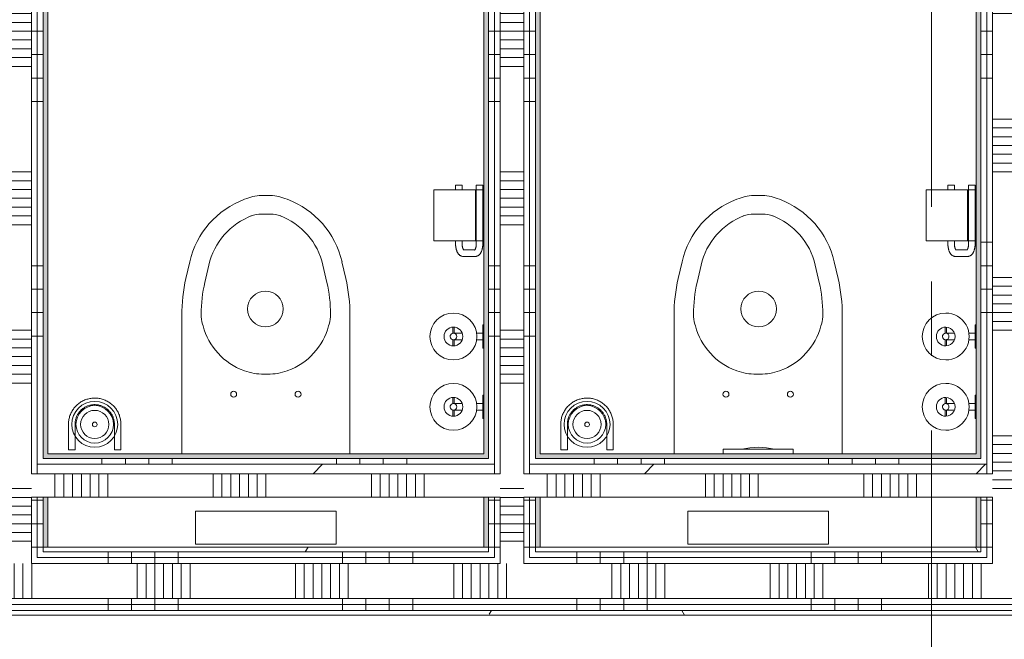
# Model space of a CAD drawing. Extents: x 3176 to 58266, y 1852 to 38199.
# Tile 164 of 256: x 35572 to 37672, y 32309 to 33630. Entities that reach past the tile are written whole.
import ezdxf

# ---------------------------------------------------------------- set-up
doc = ezdxf.new("R2010")
doc.units = 0
doc.header["$LTSCALE"] = 50
doc.linetypes.add('Onderlegger 1e verdieping$0$stramien', pattern=[22.225, 12.7, -3.175, 3.175, -3.175])
doc.layers.get('0').update_dxf_attribs({"linetype": 'CONTINUOUS'})
for name, color, linetype, lineweight in [('Onderlegger 1e verdieping$0$A-WALL-PATT', 8, 'CONTINUOUS', 50), ('Onderlegger 1e verdieping$0$I-WALL', 8, 'CONTINUOUS', 25), ('Onderlegger 1e verdieping$0$P-SANR-FIXT', 8, 'CONTINUOUS', 18), ('Onderlegger 1e verdieping$0$S-GRID', 8, 'CONTINUOUS', 18)]:
    doc.layers.add(name, color=color, linetype=linetype, lineweight=lineweight)
pattern_1 = [(0, (0, 0), (406.4, 101.6), [33.528, -271.272, 33.528, -271.272, -1625.6]), (0, (0, 0), (406.4, 101.6), [-609.6, 33.528, -576.072, 33.528, -271.272, -711.2]), (0, (0, 0), (406.4, 101.6), [-1524, 33.528, -169.672, 33.528, -474.472]), (120, (152.4, 50.8), (-291.18818, 301.15272), [33.528, -271.272, 33.528, -271.272, -1625.6]), (120, (152.4, 50.8), (-291.18818, 301.15272), [-609.6, 33.528, -576.072, 33.528, -271.272, -711.2]), (120, (152.4, 50.8), (-291.18818, 301.15272), [-1524, 33.528, -169.672, 33.528, -474.472]), (240, (203.2, 254), (-115.21182, -402.75272), [33.528, -271.272, 33.528, -271.272, -1625.6]), (240, (203.2, 254), (-115.21182, -402.75272), [-609.6, 33.528, -576.072, 33.528, -271.272, -711.2]), (240, (203.2, 254), (-115.21182, -402.75272), [-1524, 33.528, -169.672, 33.528, -474.472])]
pattern_2 = [(270, (36409.9, 32505.7), (500, -4e-12), []), (270, (36359.9, 32505.7), (500, -4e-12), []), (270, (36309.9, 32505.7), (500, -4e-12), []), (270, (36259.9, 32505.7), (500, -4e-12), [])]
pattern_3 = [(360, (35511.9, 33105.1), (7e-13, 500), []), (360, (35511.9, 33055.1), (7e-13, 500), []), (360, (35511.9, 33005.1), (7e-13, 500), []), (360, (35511.9, 32955.1), (7e-13, 500), [])]
pattern_4 = [(360, (36561.9, 33105.1), (7e-13, 500), []), (360, (36561.9, 33055.1), (7e-13, 500), []), (360, (36561.9, 33005.1), (7e-13, 500), []), (360, (36561.9, 32955.1), (7e-13, 500), [])]
pattern_5 = [(180, (37731.9, 33505.1), (6e-13, -500), []), (180, (37731.9, 33555.1), (6e-13, -500), []), (180, (37731.9, 33605.1), (6e-13, -500), []), (180, (37731.9, 33655.1), (6e-13, -500), [])]
pattern_6 = [(45, (0, 0), (-353.5534, 353.5534), [])]

# ---------------------------------------------------------------- blocks, each defined once
blk = doc.blocks.new('Onderlegger 1e verdieping$0$74_3B_toilet - eenvoudig - 74_3B_toilet - eenvoudig-4325789-Plotview 1e Verdieping - schaal 1 op 100')
at = {"layer": 'Onderlegger 1e verdieping$0$P-SANR-FIXT'}
for p, q in [((-232.3, 590.5), (-237.2, 588.7)), ((-186.2, 596.9), (-196.8, 596.9)), ((-145.8, 588.7), (-150.7, 590.5)), ((-223.2, 553.2), (-220.4, 554.3)), ((-181.9, 557.2), (-201.1, 557.2)), ((-159.8, 553.2), (-162.6, 554.3)), ((-353.9, 455.6), (-362, 420.1)), ((-313.2, 448.4), (-321.6, 411.6)), ((-69.8, 448.4), (-61.4, 411.6)), ((-21.1, 420.1), (-29.2, 455.6)), ((-370.9, 340.9), (-370.9, 46.3)), ((-12.1, 46.3), (-12.1, 340.9)), ((-326.5, 322.7), (-325.4, 318.8)), ((-56.5, 322.7), (-57.6, 318.8)), ((-238.2, 223.6), (-236.9, 223.1)), ((-187.3, 215.9), (-195.7, 215.9)), ((-144.9, 223.6), (-146.2, 223.1)), ((-41.5, -76.2), (-341.5, -76.2)), ((-341.5, -76.2), (-341.5, -146.2)), ((-41.5, -146.2), (-41.5, -76.2)), ((-341.5, -146.2), (-41.5, -146.2))]:
    blk.add_line(p, q, dxfattribs=at)
for centre, radius in [((-192.5, 354.9), 38.1), ((-260.2, 173.2), 6.35), ((-122.8, 173.2), 6.35)]:
    blk.add_circle(centre, radius, dxfattribs=at)
for centre, radius, start, end in [((-172.2, 414), 186.4, 110.4134, 167.1278), ((-196.8, 495.3), 101.6, 90, 110.4134), ((-186.2, 495.3), 101.6, 69.5866, 90), ((-210.8, 414), 186.4, 12.8722, 69.5866), ((-168.7, 415.3), 148.3, 110.4134, 167.1278), ((-201.1, 493.7), 63.5, 90, 110.4134), ((-181.9, 493.7), 63.5, 69.5866, 90), ((-214.3, 415.3), 148.3, 12.8722, 69.5866), ((-15.3, 340.9), 355.6, 167.1278, 180), ((-367.7, 340.9), 355.6, 0, 12.8722), ((-12.1, 340.9), 317.5, 167.1278, 179.5378), ((-370.9, 340.9), 317.5, 0.4622, 12.8722), ((-235.5, 347.1), 94.2, 182.2156, 195), ((-147.5, 347.1), 94.2, 345, 357.7844), ((-190.5, 354.9), 139.7, 195, 250.0403), ((-192.5, 354.9), 139.7, 289.9597, 345), ((-195.7, 336.5), 120.6, 250.0403, 270), ((-187.3, 336.5), 120.6, 270, 289.9597)]:
    blk.add_arc(centre, radius, start, end, dxfattribs=at)
blk = doc.blocks.new('Onderlegger 1e verdieping$0$74_3B_toilet - eenvoudig - 74_3B_toilet - eenvoudig-4325791-Plotview 1e Verdieping - schaal 1 op 100')
at = {"layer": 'Onderlegger 1e verdieping$0$P-SANR-FIXT'}
for p, q in [((-41.5, 146.2), (-341.5, 146.2)), ((-341.5, 146.2), (-341.5, 76.2)), ((-41.5, 76.2), (-41.5, 146.2)), ((-341.5, 76.2), (-41.5, 76.2)), ((-370.9, -46.3), (-370.9, -340.9)), ((-12.1, -340.9), (-12.1, -46.3)), ((-238.2, -223.6), (-236.9, -223.1)), ((-187.3, -215.9), (-195.7, -215.9)), ((-144.9, -223.6), (-146.2, -223.1)), ((-326.5, -322.7), (-325.4, -318.8)), ((-56.5, -322.7), (-57.6, -318.8)), ((-313.2, -448.4), (-321.6, -411.6)), ((-69.8, -448.4), (-61.4, -411.6)), ((-362, -420.1), (-353.9, -455.6)), ((-29.2, -455.6), (-21.1, -420.1)), ((-223.2, -553.2), (-220.4, -554.3)), ((-181.9, -557.2), (-201.1, -557.2)), ((-159.8, -553.2), (-162.6, -554.3)), ((-237.2, -588.7), (-232.3, -590.5)), ((-196.8, -596.9), (-186.2, -596.9)), ((-150.7, -590.5), (-145.8, -588.7))]:
    blk.add_line(p, q, dxfattribs=at)
for centre, radius in [((-260.2, -173.2), 6.35), ((-122.8, -173.2), 6.35), ((-192.5, -354.9), 38.1)]:
    blk.add_circle(centre, radius, dxfattribs=at)
for centre, radius, start, end in [((-190.5, -354.9), 139.7, 109.9597, 165), ((-195.7, -336.5), 120.6, 90, 109.9597), ((-187.3, -336.5), 120.6, 70.0403, 90), ((-192.5, -354.9), 139.7, 15, 70.0403), ((-235.5, -347.1), 94.2, 165, 177.7844), ((-147.5, -347.1), 94.2, 2.2156, 15), ((-15.3, -340.9), 355.6, 180, 192.8722), ((-12.1, -340.9), 317.5, 180.4622, 192.8722), ((-370.9, -340.9), 317.5, 347.1278, 359.5378), ((-367.7, -340.9), 355.6, 347.1278, 360), ((-172.2, -414), 186.4, 192.8722, 249.5866), ((-168.7, -415.3), 148.3, 192.8722, 249.5866), ((-214.3, -415.3), 148.3, 290.4134, 347.1278), ((-210.8, -414), 186.4, 290.4134, 347.1278), ((-201.1, -493.7), 63.5, 249.5866, 270), ((-181.9, -493.7), 63.5, 270, 290.4134), ((-196.8, -495.3), 101.6, 249.5866, 270), ((-186.2, -495.3), 101.6, 270, 290.4134)]:
    blk.add_arc(centre, radius, start, end, dxfattribs=at)
blk = doc.blocks.new('Onderlegger 1e verdieping$0$74_KA_Grohe toiletdrukknop - Type 1-4357735-Plotview 1e Verdieping - schaal 1 op 100')
at = {"layer": 'Onderlegger 1e verdieping$0$P-SANR-FIXT'}
for p, q in [((50, 56.2), (200, 56.2)), ((50, 46.3), (50, 56.2)), ((200, 56.2), (200, 46.3))]:
    blk.add_line(p, q, dxfattribs=at)
at = {"layer": 'Onderlegger 1e verdieping$0$P-SANR-FIXT', "flags": 128}
for points in [[(90, 56.2), (98.7, 57.8), (107.4, 59), (116.2, 59.8), (125, 60.3)], [(125, 60.3), (133.8, 59.8), (142.6, 58.9), (151.3, 57.8), (160, 56.2)]]:
    blk.add_lwpolyline(points, dxfattribs=at)
blk = doc.blocks.new('Onderlegger 1e verdieping$0$74_KA_D-Line reserve toiletrolhouder - Type 1-7879157-Plotview 1e Verdieping - schaal 1 op 100')
at = {"layer": 'Onderlegger 1e verdieping$0$P-SANR-FIXT'}
for p, q in [((118.6, 126.5), (105.2, 126.5)), ((144.8, 126.5), (131.3, 126.5)), ((105.2, 123.5), (118.6, 123.5)), ((118, 111), (118, 106.4)), ((131.7, 123.5), (144.8, 123.5)), ((132, 106.4), (132, 111)), ((118, 75.9), (118, 62)), ((132, 62), (132, 75.9)), ((100, 62), (100, 60)), ((103.3, 62), (100, 62)), ((100, 62), (150, 62)), ((150, 62), (146.7, 62)), ((150, 60), (150, 62))]:
    blk.add_line(p, q, dxfattribs=at)
at = {"layer": 'Onderlegger 1e verdieping$0$P-SANR-FIXT', "flags": 128}
for points in [[(118.1, 125.8), (118.1, 126.1), (118.1, 126.4), (118.2, 126.7), (118.3, 126.9), (118.4, 127.2), (118.4, 127.5), (118.6, 127.7), (118.7, 128), (118.8, 128.2), (118.9, 128.5), (119.1, 128.7), (119.2, 129), (119.4, 129.2), (119.6, 129.4)], [(123.3, 131.8), (123.5, 131.8), (123.8, 131.9), (124.1, 131.9), (124.4, 132), (124.6, 132), (124.9, 132), (125.2, 132), (125.5, 132), (125.8, 132), (126, 131.9), (126.3, 131.9), (126.6, 131.8), (126.9, 131.7), (127.1, 131.7), (127.4, 131.6), (127.7, 131.5), (127.9, 131.4)], [(131.4, 127.9), (131.5, 127.6), (131.6, 127.3), (131.7, 127.1), (131.8, 126.8), (131.8, 126.5), (131.9, 126.3), (131.9, 126), (132, 125.7), (132, 125.4), (132, 125.2), (132, 125)], [(118, 124.9), (118, 125), (118, 125)], [(118, 111), (118, 111.6), (118, 112.1), (118, 112.7), (118, 113.2), (118, 113.8), (118, 114.3), (118, 114.9), (118, 115.4), (118, 115.9), (118, 116.5), (118, 117), (118, 117.5), (118, 118), (118, 118.4), (118, 118.9), (118, 119.4), (118, 119.8), (118, 120.2), (118, 120.6), (118, 121), (118, 121.4), (118, 121.8), (118, 122.1), (118, 122.5), (118, 122.8), (118, 123.1), (118, 123.3), (118, 123.6), (118, 123.8), (118, 124), (118, 124.2), (118, 124.4)], [(132, 125), (132, 125), (132, 125), (132, 124.9), (132, 124.8), (132, 124.7), (132, 124.6), (132, 124.5), (132, 124.3), (132, 124.1), (132, 123.9), (132, 123.7), (132, 123.4), (132, 123.1), (132, 122.9), (132, 122.6), (132, 122.2), (132, 121.9), (132, 121.5), (132, 121.1), (132, 120.8), (132, 120.3), (132, 119.9), (132, 119.5), (132, 119), (132, 118.6), (132, 118.1), (132, 117.6), (132, 117.1), (132, 116.6), (132, 116.1), (132, 115.5), (132, 115), (132, 114.5), (132, 113.9), (132, 113.4), (132, 112.8), (132, 112.3), (132, 111.7), (132, 111.2), (132, 111)]]:
    blk.add_lwpolyline(points, dxfattribs=at)
at = {"layer": 'Onderlegger 1e verdieping$0$P-SANR-FIXT'}
for radius, start, end in [(50, 360, 180), (20, 0, 180), (7, 0, 180), (50, 180, 360), (20, 180, 360), (7, 180, 360)]:
    blk.add_arc((125, 125), radius, start, end, dxfattribs=at)
blk = doc.blocks.new('Onderlegger 1e verdieping$0$74_KA_D-Line reserve toiletrolhouder - Type 1-V155-Plotview 1e Verdieping - schaal 1 op 100')
at = {"layer": 'Onderlegger 1e verdieping$0$P-SANR-FIXT'}
for p, q in [((118.6, 126.5), (105.2, 126.5)), ((144.8, 126.5), (131.3, 126.5)), ((105.2, 123.5), (118.6, 123.5)), ((118, 111), (118, 106.4)), ((131.7, 123.5), (144.8, 123.5)), ((132, 106.4), (132, 111)), ((118, 75.9), (118, 62)), ((132, 62), (132, 75.9)), ((100, 62), (100, 60)), ((103.3, 62), (100, 62)), ((100, 62), (150, 62)), ((150, 62), (146.7, 62)), ((150, 60), (150, 62))]:
    blk.add_line(p, q, dxfattribs=at)
at = {"layer": 'Onderlegger 1e verdieping$0$P-SANR-FIXT', "flags": 128}
for points in [[(118.1, 125.8), (118.1, 126.1), (118.1, 126.4), (118.2, 126.7), (118.3, 126.9), (118.4, 127.2), (118.4, 127.5), (118.6, 127.7), (118.7, 128), (118.8, 128.2), (118.9, 128.5), (119.1, 128.7), (119.2, 129), (119.4, 129.2), (119.6, 129.4)], [(123.3, 131.8), (123.5, 131.8), (123.8, 131.9), (124.1, 131.9), (124.4, 132), (124.6, 132), (124.9, 132), (125.2, 132), (125.5, 132), (125.8, 132), (126, 131.9), (126.3, 131.9), (126.6, 131.8), (126.9, 131.7), (127.1, 131.7), (127.4, 131.6), (127.7, 131.5), (127.7, 131.4)], [(131.4, 127.9), (131.5, 127.6), (131.6, 127.3), (131.7, 127.1), (131.8, 126.8), (131.8, 126.5), (131.9, 126.3), (131.9, 126), (132, 125.7), (132, 125.4), (132, 125.2), (132, 125)], [(118, 124.9), (118, 125), (118, 125)], [(118, 111), (118, 111.6), (118, 112.1), (118, 112.7), (118, 113.2), (118, 113.8), (118, 114.3), (118, 114.9), (118, 115.4), (118, 115.9), (118, 116.5), (118, 117), (118, 117.5), (118, 118), (118, 118.4), (118, 118.9), (118, 119.4), (118, 119.8), (118, 120.2), (118, 120.6), (118, 121), (118, 121.4), (118, 121.8), (118, 122.1), (118, 122.5), (118, 122.8), (118, 123.1), (118, 123.3), (118, 123.6), (118, 123.8), (118, 124), (118, 124.2), (118, 124.4)], [(132, 125), (132, 125), (132, 125), (132, 124.9), (132, 124.8), (132, 124.7), (132, 124.6), (132, 124.5), (132, 124.3), (132, 124.1), (132, 123.9), (132, 123.7), (132, 123.4), (132, 123.1), (132, 122.9), (132, 122.6), (132, 122.2), (132, 121.9), (132, 121.5), (132, 121.1), (132, 120.8), (132, 120.3), (132, 119.9), (132, 119.5), (132, 119), (132, 118.6), (132, 118.1), (132, 117.6), (132, 117.1), (132, 116.6), (132, 116.1), (132, 115.5), (132, 115), (132, 114.5), (132, 113.9), (132, 113.4), (132, 112.8), (132, 112.3), (132, 111.7), (132, 111.2), (132, 111)]]:
    blk.add_lwpolyline(points, dxfattribs=at)
at = {"layer": 'Onderlegger 1e verdieping$0$P-SANR-FIXT'}
for radius, start, end in [(50, 360, 180), (20, 0, 180), (7, 0, 180), (50, 180, 360), (20, 180, 360), (7, 180, 360)]:
    blk.add_arc((125, 125), radius, start, end, dxfattribs=at)
blk = doc.blocks.new('Onderlegger 1e verdieping$0$74_KA_D-Line toiletrolhouder - Type 1-7871651-Plotview 1e Verdieping - schaal 1 op 100')
at = {"layer": 'Onderlegger 1e verdieping$0$P-SANR-FIXT'}
for p, q in [((187.5, 167), (79.2, 167)), ((79.2, 78), (79.2, 167)), ((187.5, 167), (187.5, 78)), ((79.2, 120.4), (72.5, 120.4)), ((72.5, 106.4), (79.2, 106.4)), ((197.5, 120.4), (187.5, 120.4)), ((187.5, 106.4), (197.5, 106.4)), ((197.5, 120.4), (197.5, 119.5)), ((197.5, 119.5), (197.5, 106.4)), ((45.5, 104), (45.5, 78.6)), ((59.5, 78.6), (59.5, 104)), ((197.5, 76.2), (72.5, 76.2)), ((187.5, 78.2), (79.2, 78.2)), ((79.2, 60.2), (79.2, 78.2)), ((187.5, 78.2), (187.5, 60.2)), ((197.5, 76.2), (197.5, 75.4)), ((197.5, 75.4), (197.5, 62.2)), ((72.5, 62.2), (197.5, 62.2)), ((79.2, 60.2), (187.5, 60.2))]:
    blk.add_line(p, q, dxfattribs=at)
at = {"layer": 'Onderlegger 1e verdieping$0$P-SANR-FIXT', "flags": 128}
for points in [[(45.5, 104), (45.5, 104.9), (45.7, 105.9), (45.9, 106.8), (46.1, 107.7), (46.5, 108.6), (46.9, 109.4), (47.3, 110.2), (47.8, 111), (48.3, 111.7), (48.9, 112.3), (49.5, 112.9), (50.1, 113.5), (50.7, 114.1), (51.4, 114.6), (52, 115), (52.7, 115.5), (53.4, 115.9), (54.2, 116.3), (54.9, 116.7), (55.7, 117.1), (56.4, 117.4), (57.2, 117.7), (58, 118), (58.8, 118.3), (59.7, 118.6), (60.5, 118.8), (61.4, 119), (62.2, 119.3), (63.1, 119.4), (64, 119.6), (64.9, 119.8), (65.8, 119.9), (66.7, 120), (67.6, 120.1), (68.5, 120.2), (69.5, 120.3), (70.4, 120.3), (71.3, 120.4), (72.2, 120.4), (72.5, 120.4)], [(59.2, 102.9), (59.2, 102.9), (59.3, 103), (59.4, 103), (59.5, 103.1), (59.6, 103.2), (59.8, 103.4), (60, 103.5), (60.2, 103.7), (60.5, 103.8), (60.8, 104), (61.1, 104.2), (61.5, 104.4), (61.9, 104.5), (62.3, 104.7), (62.8, 104.9), (63.3, 105), (63.8, 105.2), (64.3, 105.3), (64.8, 105.5), (65.4, 105.6), (66, 105.7), (66.6, 105.9), (67.2, 106), (67.8, 106.1), (68.5, 106.1), (69.1, 106.2), (69.7, 106.3), (70.4, 106.3), (71.1, 106.3), (71.7, 106.4), (72.4, 106.4), (72.5, 106.4)], [(45.5, 78.6), (45.5, 77.6), (45.7, 76.7), (45.9, 75.8), (46.1, 74.8), (46.5, 74), (46.9, 73.1), (47.3, 72.4), (47.8, 71.6), (48.3, 70.9), (48.9, 70.3), (49.5, 69.7), (50.1, 69.1), (50.7, 68.5), (51.4, 68), (52, 67.5), (52.7, 67.1), (53.4, 66.7), (54.2, 66.3), (54.9, 65.9), (55.7, 65.5), (56.4, 65.2), (57.2, 64.9), (58, 64.6), (58.8, 64.3), (59.7, 64), (60.5, 63.8), (61.4, 63.5), (62.2, 63.3), (63.1, 63.1), (64, 63), (64.9, 62.8), (65.8, 62.7), (66.7, 62.6), (67.6, 62.5), (68.5, 62.4), (69.5, 62.3), (70.4, 62.3), (71.3, 62.2), (72.2, 62.2), (72.5, 62.2)], [(59.2, 79.7), (59.2, 79.7), (59.3, 79.6), (59.4, 79.6), (59.5, 79.5), (59.6, 79.3), (59.8, 79.2), (60, 79.1), (60.2, 78.9), (60.5, 78.7), (60.8, 78.6), (61.1, 78.4), (61.5, 78.2), (61.9, 78.1), (62.3, 77.9), (62.8, 77.7), (63.3, 77.6), (63.8, 77.4), (64.3, 77.2), (64.8, 77.1), (65.4, 77), (66, 76.8), (66.6, 76.7), (67.2, 76.6), (67.8, 76.5), (68.5, 76.5), (69.1, 76.4), (69.7, 76.3), (70.4, 76.3), (71.1, 76.3), (71.7, 76.2), (72.4, 76.2), (72.5, 76.2)]]:
    blk.add_lwpolyline(points, dxfattribs=at)
blk = doc.blocks.new('Onderlegger 1e verdieping$0$74_KU_D line toiletborstel - Type 1-7877824-Plotview 1e Verdieping - schaal 1 op 100')
at = {"layer": 'Onderlegger 1e verdieping$0$P-SANR-FIXT'}
for p, q in [((69, 109), (69, 55)), ((83, 55), (83, 109)), ((167, 109), (167, 55)), ((181, 55), (181, 109)), ((83, 55), (69, 55)), ((181, 55), (167, 55))]:
    blk.add_line(p, q, dxfattribs=at)
at = {"layer": 'Onderlegger 1e verdieping$0$P-SANR-FIXT', "flags": 128}
for points in [[(181, 109), (181, 111.2), (180.9, 113.5), (180.6, 115.7), (180.3, 117.9), (179.9, 120.1), (179.4, 122.3), (178.9, 124.5), (178.2, 126.6), (177.5, 128.7), (176.6, 130.8), (175.7, 132.9), (174.7, 134.9), (173.6, 136.8), (172.5, 138.8), (171.3, 140.6), (170, 142.5), (168.6, 144.2), (167.1, 146), (165.6, 147.6), (164, 149.2), (162.4, 150.7), (160.7, 152.2), (159, 153.6), (157.1, 154.9), (155.3, 156.2), (153.4, 157.3), (151.4, 158.4), (149.4, 159.4), (147.4, 160.4), (145.3, 161.2), (143.2, 162), (141.1, 162.7), (138.9, 163.3), (136.7, 163.8), (134.5, 164.2), (132.3, 164.6), (130.1, 164.8), (127.8, 165), (125.6, 165), (123.4, 165), (121.1, 164.9), (118.9, 164.7), (116.7, 164.4), (114.5, 164), (112.3, 163.6), (110.1, 163), (107.9, 162.4), (105.8, 161.7), (103.7, 160.9), (101.7, 160), (99.7, 159), (97.7, 157.9), (95.7, 156.8), (93.9, 155.6), (92, 154.3), (90.2, 153), (88.5, 151.5), (86.8, 150), (85.2, 148.5), (83.7, 146.9), (82.2, 145.2), (80.8, 143.4), (79.4, 141.6), (78.2, 139.8), (77, 137.9), (75.9, 135.9), (74.8, 134), (73.9, 131.9), (73, 129.9), (72.2, 127.8), (71.5, 125.6), (70.9, 123.5), (70.3, 121.3), (69.9, 119.1), (69.5, 116.9), (69.2, 114.7), (69.1, 112.4), (69, 110.2), (69, 109)], [(83, 109), (83, 110.7), (83.1, 112.4), (83.3, 114), (83.5, 115.7), (83.8, 117.4), (84.2, 119), (84.6, 120.6), (85.1, 122.2), (85.6, 123.8), (86.3, 125.4), (87, 126.9), (87.7, 128.4), (88.5, 129.9), (89.4, 131.3), (90.3, 132.7), (91.3, 134.1), (92.3, 135.4), (93.4, 136.7), (94.5, 138), (95.7, 139.2), (96.9, 140.3), (98.2, 141.4), (99.5, 142.5), (100.9, 143.4), (102.3, 144.4), (103.7, 145.3), (105.2, 146.1), (106.7, 146.8), (108.2, 147.5), (109.8, 148.2), (111.3, 148.8), (112.9, 149.3), (114.6, 149.7), (116.2, 150.1), (117.9, 150.4), (119.5, 150.7), (121.2, 150.9), (122.9, 151), (124.5, 151), (126.2, 151), (127.9, 150.9), (129.6, 150.8), (131.3, 150.6), (132.9, 150.3), (134.6, 149.9), (136.2, 149.5), (137.8, 149.1), (139.4, 148.5), (141, 147.9), (142.5, 147.2), (144, 146.5), (145.5, 145.7), (146.9, 144.9), (148.4, 144), (149.7, 143), (151.1, 142), (152.4, 140.9), (153.6, 139.8), (154.8, 138.6), (156, 137.4), (157.1, 136.1), (158.2, 134.8), (159.2, 133.5), (160.1, 132.1), (161, 130.7), (161.9, 129.2), (162.6, 127.7), (163.4, 126.2), (164, 124.7), (164.6, 123.1), (165.1, 121.5), (165.6, 119.9), (166, 118.2), (166.4, 116.6), (166.6, 114.9), (166.8, 113.3), (167, 111.6), (167, 109.9), (167, 109)]]:
    blk.add_lwpolyline(points, dxfattribs=at)
at = {"layer": 'Onderlegger 1e verdieping$0$P-SANR-FIXT'}
for centre, radius, start, end in [((125, 109), 49, 0, 180), ((125, 109), 40, 0, 180), ((125, 108.8), 30, 90, 270), ((125, 108.8), 30, 270, 90), ((125, 109), 49, 180, 0), ((125, 109), 40, 180, 0), ((125, 108.8), 5, 0, 180), ((125, 108.8), 5, 180, 360)]:
    blk.add_arc(centre, radius, start, end, dxfattribs=at)
blk = doc.blocks.new('Onderlegger 1e verdieping')
at = {"layer": 'Onderlegger 1e verdieping$0$A-WALL-PATT', "lineweight": 18}
h = blk.add_hatch(dxfattribs=at)
h.set_pattern_fill('FP_194', color=256, angle=90, style=0, pattern_type=2)
h.set_pattern_definition([(360, (35511.88, 33305.08), (4e-13, 337.5), []), (360, (35511.88, 33286.33), (4e-13, 337.5), []), (360, (35511.88, 33267.58), (4e-13, 337.5), []), (360, (35511.88, 33248.83), (4e-13, 337.5), []), (360, (35511.88, 33230.08), (4e-13, 337.5), []), (360, (35511.88, 33211.33), (4e-13, 337.5), []), (360, (35511.88, 33192.58), (4e-13, 337.5), [])])
h.paths.add_polyline_path([(35596.9, 32470.7), (35596.9, 34139.5), (35546.9, 34139.5), (35546.9, 32470.7)], flags=0)
h = blk.add_hatch(dxfattribs=at)
h.set_pattern_fill('FP_193', color=256, angle=90, style=0, pattern_type=2)
h.set_pattern_definition(pattern_3)
h.paths.add_polyline_path([(35596.9, 32483.2), (35609.4, 32483.2), (35609.4, 32612), (35596.9, 32612), (35596.9, 32505.7)], flags=0)
h.paths.add_polyline_path([(35596.9, 32662), (35609.4, 32662), (35609.4, 34127), (35596.9, 34127), (35596.9, 32743.6)], flags=0)
h = blk.add_hatch(dxfattribs=at)
h.set_pattern_fill('FP_195', color=256, angle=90, style=0, pattern_type=2)
h.set_pattern_definition(pattern_4)
h.paths.add_polyline_path([(36596.9, 32483.2), (36596.9, 32612), (36584.4, 32612), (36584.4, 32483.2)], flags=0)
h.paths.add_polyline_path([(36596.9, 32662), (36596.9, 34127), (36584.4, 34127), (36584.4, 32662)], flags=0)
h = blk.add_hatch(dxfattribs=at)
h.set_pattern_fill('FP_196', color=256, angle=90, style=0, pattern_type=2)
h.set_pattern_definition([(360, (36561.88, 33305.08), (4e-13, 337.5), []), (360, (36561.88, 33286.33), (4e-13, 337.5), []), (360, (36561.88, 33267.58), (4e-13, 337.5), []), (360, (36561.88, 33248.83), (4e-13, 337.5), []), (360, (36561.88, 33230.08), (4e-13, 337.5), []), (360, (36561.88, 33211.33), (4e-13, 337.5), []), (360, (36561.88, 33192.58), (4e-13, 337.5), [])])
h.paths.add_polyline_path([(36646.9, 32470.7), (36646.9, 34139.5), (36596.9, 34139.5), (36596.9, 32470.7)], flags=0)
h = blk.add_hatch(dxfattribs=at)
h.set_pattern_fill('FP_195', color=256, angle=90, style=0, pattern_type=2)
h.set_pattern_definition(pattern_4)
h.paths.add_polyline_path([(36659.4, 32483.2), (36659.4, 32612), (36646.9, 32612), (36646.9, 32483.2)], flags=0)
h.paths.add_polyline_path([(36646.9, 32662), (36659.4, 32662), (36659.4, 34127), (36646.9, 34127), (36646.9, 32743.6)], flags=0)
h = blk.add_hatch(dxfattribs=at)
h.set_pattern_fill('FP_199', color=256, angle=90, style=0, pattern_type=2)
h.set_pattern_definition(pattern_5)
h.paths.add_polyline_path([(37646.9, 32483.2), (37646.9, 32612), (37634.4, 32612), (37634.4, 32483.2)], flags=0)
h.paths.add_polyline_path([(37646.9, 32662), (37646.9, 34127), (37634.4, 34127), (37634.4, 32662)], flags=0)
h = blk.add_hatch(dxfattribs=at)
h.set_pattern_fill('FP_200', color=256, angle=90, style=0, pattern_type=2)
h.set_pattern_definition([(180, (37731.88, 33305.08), (4e-13, -337.5), []), (180, (37731.88, 33323.83), (4e-13, -337.5), []), (180, (37731.88, 33342.58), (4e-13, -337.5), []), (180, (37731.88, 33361.33), (4e-13, -337.5), []), (180, (37731.88, 33380.08), (4e-13, -337.5), []), (180, (37731.88, 33398.83), (4e-13, -337.5), []), (180, (37731.88, 33417.58), (4e-13, -337.5), [])])
h.paths.add_polyline_path([(37646.9, 32470.7), (37696.9, 32470.7), (37696.9, 34139.5), (37646.9, 34139.5), (37646.9, 32483.2)], flags=0)
h = blk.add_hatch(dxfattribs=at)
h.set_pattern_fill('FP_193', color=256, angle=90, style=0, pattern_type=2)
h.set_pattern_definition(pattern_3)
h.paths.add_polyline_path([(35609.4, 32495.7), (35621.9, 32495.7), (35621.9, 32612), (35609.4, 32612), (35609.4, 32505.7)], flags=0)
h.paths.add_polyline_path([(35621.9, 32682), (35621.9, 34114.5), (35609.4, 34114.5), (35609.4, 32682)], flags=0)
at = {"layer": 'Onderlegger 1e verdieping$0$A-WALL-PATT', "lineweight": 25}
h = blk.add_hatch(color=256, dxfattribs=at)
h.paths.add_polyline_path([(35631.9, 32505.7), (35631.9, 32612), (35621.9, 32612), (35621.9, 32505.7)], flags=0)
h.paths.add_polyline_path([(35621.9, 32694.5), (35631.9, 32694.5), (35631.9, 34104.5), (35621.9, 34104.5), (35621.9, 32743.6)], flags=0)
at = {"layer": 'Onderlegger 1e verdieping$0$A-WALL-PATT', "lineweight": 5}
h = blk.add_hatch(color=256, dxfattribs=at)
h.paths.add_polyline_path([(36571.9, 32505.7), (36571.9, 32612), (36561.9, 32612), (36561.9, 32505.7)], flags=0)
h.paths.add_polyline_path([(36561.9, 32694.5), (36571.9, 32694.5), (36571.9, 34104.5), (36561.9, 34104.5), (36561.9, 32704.5)], flags=0)
at = {"layer": 'Onderlegger 1e verdieping$0$A-WALL-PATT', "lineweight": 18}
h = blk.add_hatch(dxfattribs=at)
h.set_pattern_fill('FP_195', color=256, angle=90, style=0, pattern_type=2)
h.set_pattern_definition(pattern_4)
h.paths.add_polyline_path([(36584.4, 32495.7), (36584.4, 32612), (36571.9, 32612), (36571.9, 32495.7)], flags=0)
h.paths.add_polyline_path([(36584.4, 32682), (36584.4, 34114.5), (36571.9, 34114.5), (36571.9, 32682)], flags=0)
h = blk.add_hatch(dxfattribs=at)
h.set_pattern_fill('FP_195', color=256, angle=90, style=0, pattern_type=2)
h.set_pattern_definition(pattern_4)
h.paths.add_polyline_path([(36671.9, 32495.7), (36671.9, 32612), (36659.4, 32612), (36659.4, 32495.7)], flags=0)
h.paths.add_polyline_path([(36671.9, 32682), (36671.9, 34114.5), (36659.4, 34114.5), (36659.4, 32682)], flags=0)
at = {"layer": 'Onderlegger 1e verdieping$0$A-WALL-PATT', "lineweight": 25}
h = blk.add_hatch(color=256, dxfattribs=at)
h.paths.add_polyline_path([(36681.9, 32505.7), (36681.9, 32612), (36671.9, 32612), (36671.9, 32505.7)], flags=0)
h.paths.add_polyline_path([(36671.9, 32694.5), (36681.9, 32694.5), (36681.9, 34104.5), (36671.9, 34104.5), (36671.9, 32743.6)], flags=0)
at = {"layer": 'Onderlegger 1e verdieping$0$A-WALL-PATT', "lineweight": 5}
h = blk.add_hatch(color=256, dxfattribs=at)
h.paths.add_polyline_path([(37611.9, 32505.7), (37621.9, 32505.7), (37621.9, 32612), (37611.9, 32612), (37611.9, 32530)], flags=0)
h.paths.add_polyline_path([(37611.9, 32694.5), (37621.9, 32694.5), (37621.9, 34104.5), (37611.9, 34104.5), (37611.9, 32704.5)], flags=0)
at = {"layer": 'Onderlegger 1e verdieping$0$A-WALL-PATT', "lineweight": 18}
h = blk.add_hatch(dxfattribs=at)
h.set_pattern_fill('FP_199', color=256, angle=90, style=0, pattern_type=2)
h.set_pattern_definition(pattern_5)
h.paths.add_polyline_path([(37621.9, 32495.7), (37634.4, 32495.7), (37634.4, 32612), (37621.9, 32612), (37621.9, 32505.7)], flags=0)
h.paths.add_polyline_path([(37634.4, 32682), (37634.4, 34114.5), (37621.9, 34114.5), (37621.9, 32682)], flags=0)
at = {"layer": 'Onderlegger 1e verdieping$0$A-WALL-PATT', "lineweight": 25}
blk.add_hatch(color=256, dxfattribs=at).paths.add_polyline_path([(36561.9, 32694.5), (36561.9, 32704.5), (35631.9, 32704.5), (35631.9, 32694.5), (36536.9, 32694.5)], flags=0)
at = {"layer": 'Onderlegger 1e verdieping$0$A-WALL-PATT', "lineweight": 5}
blk.add_hatch(color=256, dxfattribs=at).paths.add_polyline_path([(37070.1, 32694.5), (37611.9, 32694.5), (37611.9, 32704.5), (36681.9, 32704.5), (36681.9, 32694.5), (36803.5, 32694.5)], flags=0)
at = {"layer": 'Onderlegger 1e verdieping$0$A-WALL-PATT', "lineweight": 18}
h = blk.add_hatch(dxfattribs=at)
h.set_pattern_fill('FP_202', color=256, style=0, pattern_type=2)
h.set_pattern_definition(pattern_6)
h.paths.add_polyline_path([(36003.8, 32662), (36584.4, 32662), (36584.4, 32682), (35609.4, 32682), (35609.4, 32662), (35737.2, 32662)], flags=0)
h = blk.add_hatch(dxfattribs=at)
h.set_pattern_fill('FP_205', color=256, angle=-270, style=0, pattern_type=2)
h.set_pattern_definition([(270, (35896.9, 32704.45), (500, 1e-12), []), (270, (35846.9, 32704.45), (500, 1e-12), []), (270, (35796.9, 32704.45), (500, 1e-12), []), (270, (35746.9, 32704.45), (500, 1e-12), [])])
h.paths.add_polyline_path([(36571.9, 32682), (36571.9, 32694.5), (35621.9, 32694.5), (35621.9, 32682), (36561.9, 32682)], flags=0)
h = blk.add_hatch(dxfattribs=at)
h.set_pattern_fill('FP_202', color=256, style=0, pattern_type=2)
h.set_pattern_definition(pattern_6)
h.paths.add_polyline_path([(37070.1, 32662), (37634.4, 32662), (37634.4, 32682), (36659.4, 32682), (36659.4, 32662), (36803.5, 32662)], flags=0)
h = blk.add_hatch(dxfattribs=at)
h.set_pattern_fill('FP_211', color=256, angle=90, style=0, pattern_type=2)
h.set_pattern_definition([(270, (36946.9, 32704.45), (500, -1e-12), []), (270, (36896.9, 32704.45), (500, -1e-12), []), (270, (36846.9, 32704.45), (500, -1e-12), []), (270, (36796.9, 32704.45), (500, -1e-12), [])])
h.paths.add_polyline_path([(36671.9, 32682), (37621.9, 32682), (37621.9, 32694.5), (36671.9, 32694.5)], flags=0)
h = blk.add_hatch(dxfattribs=at)
h.set_pattern_fill('FP_204', color=256, angle=-270, style=0, pattern_type=2)
h.set_pattern_definition([(270, (36096.88, 32704.45), (337.5, 9e-13), []), (270, (36078.13, 32704.45), (337.5, 9e-13), []), (270, (36059.38, 32704.45), (337.5, 9e-13), []), (270, (36040.63, 32704.45), (337.5, 9e-13), []), (270, (36021.88, 32704.45), (337.5, 9e-13), []), (270, (36003.13, 32704.45), (337.5, 9e-13), []), (270, (35984.38, 32704.45), (337.5, 9e-13), [])])
h.paths.add_polyline_path([(36571.9, 32612), (36596.9, 32612), (36596.9, 32662), (35596.9, 32662), (35596.9, 32612), (36561.9, 32612)], flags=0)
h = blk.add_hatch(dxfattribs=at)
h.set_pattern_fill('FP_210', color=256, angle=90, style=0, pattern_type=2)
h.set_pattern_definition([(270, (37146.88, 32704.45), (337.5, -9e-13), []), (270, (37128.13, 32704.45), (337.5, -9e-13), []), (270, (37109.38, 32704.45), (337.5, -9e-13), []), (270, (37090.63, 32704.45), (337.5, -9e-13), []), (270, (37071.88, 32704.45), (337.5, -9e-13), []), (270, (37053.13, 32704.45), (337.5, -9e-13), []), (270, (37034.38, 32704.45), (337.5, -9e-13), [])])
h.paths.add_polyline_path([(37070.1, 32612), (37646.9, 32612), (37646.9, 32662), (36646.9, 32662), (36646.9, 32612), (36803.5, 32612)], flags=0)
h = blk.add_hatch(dxfattribs=at)
h.set_pattern_fill('FP_179', color=256, angle=90, style=0, pattern_type=2)
h.set_pattern_definition(pattern_2)
h.paths.add_polyline_path([(33604.5, 32483.2), (34484.4, 32483.2), (34484.4, 32495.7), (33509.4, 32495.7), (33509.4, 32483.2)], flags=0)
h.paths.add_polyline_path([(33421.8, 32483.2), (33434.4, 32483.2), (33434.4, 32495.7), (33421.8, 32495.7)], flags=0)
h.paths.add_polyline_path([(34559.4, 32483.2), (35534.4, 32483.2), (35534.4, 32495.7), (34559.4, 32495.7)], flags=0)
h.paths.add_polyline_path([(35609.4, 32483.2), (36584.4, 32483.2), (36584.4, 32495.7), (35609.4, 32495.7)], flags=0)
h.paths.add_polyline_path([(36659.4, 32483.2), (37634.4, 32483.2), (37634.4, 32495.7), (36659.4, 32495.7)], flags=0)
h.paths.add_polyline_path([(37709.4, 32483.2), (38684.4, 32483.2), (38684.4, 32495.7), (37709.4, 32495.7)], flags=0)
h.paths.add_polyline_path([(38936.2, 32483.2), (39831.9, 32483.2), (39831.9, 32495.7), (38759.4, 32495.7), (38759.4, 32483.2)], flags=0)
h = blk.add_hatch(dxfattribs=at)
h.set_pattern_fill('FP_80', color=256, style=0, pattern_type=2)
h.set_pattern_definition(pattern_1)
h.paths.add_polyline_path([(33521.9, 32495.7), (34471.9, 32495.7), (34471.9, 32505.7), (33521.9, 32505.7)], flags=0)
h.paths.add_polyline_path([(34571.9, 32495.7), (35521.9, 32495.7), (35521.9, 32505.7), (34571.9, 32505.7)], flags=0)
h.paths.add_polyline_path([(35621.9, 32495.7), (36571.9, 32495.7), (36571.9, 32505.7), (35621.9, 32505.7)], flags=0)
h.paths.add_polyline_path([(36671.9, 32495.7), (37621.9, 32495.7), (37621.9, 32505.7), (36671.9, 32505.7)], flags=0)
h.paths.add_polyline_path([(37721.9, 32495.7), (38671.9, 32495.7), (38671.9, 32505.7), (37721.9, 32505.7)], flags=0)
h.paths.add_polyline_path([(38936.2, 32495.7), (39831.9, 32495.7), (39831.9, 32505.7), (38771.9, 32505.7), (38771.9, 32495.7)], flags=0)
h = blk.add_hatch(dxfattribs=at)
h.set_pattern_fill('FP_179', color=256, angle=90, style=0, pattern_type=2)
h.set_pattern_definition(pattern_2)
h.paths.add_polyline_path([(33496.9, 32470.7), (34496.9, 32470.7), (34496.9, 32483.2), (33496.9, 32483.2)], flags=0)
h.paths.add_polyline_path([(33421.8, 32470.7), (33446.9, 32470.7), (33446.9, 32483.2), (33421.8, 32483.2)], flags=0)
h.paths.add_polyline_path([(34546.9, 32470.7), (35546.9, 32470.7), (35546.9, 32483.2), (34546.9, 32483.2)], flags=0)
h.paths.add_polyline_path([(35596.9, 32470.7), (36596.9, 32470.7), (36596.9, 32483.2), (35596.9, 32483.2)], flags=0)
h.paths.add_polyline_path([(36646.9, 32470.7), (37646.9, 32470.7), (37646.9, 32483.2), (36646.9, 32483.2)], flags=0)
h.paths.add_polyline_path([(37696.9, 32470.7), (38696.9, 32470.7), (38696.9, 32483.2), (37696.9, 32483.2)], flags=0)
h.paths.add_polyline_path([(38936.2, 32470.7), (39831.9, 32470.7), (39831.9, 32483.2), (38746.9, 32483.2), (38746.9, 32470.7)], flags=0)
h = blk.add_hatch(dxfattribs=at)
h.set_pattern_fill('FP_180', color=256, angle=90, style=0, pattern_type=2)
h.set_pattern_definition([(270, (36609.9, 32505.7), (337.5, -3e-12), []), (270, (36591.16, 32505.7), (337.5, -3e-12), []), (270, (36572.4, 32505.7), (337.5, -3e-12), []), (270, (36553.66, 32505.7), (337.5, -3e-12), []), (270, (36534.9, 32505.7), (337.5, -3e-12), []), (270, (36516.16, 32505.7), (337.5, -3e-12), []), (270, (36497.4, 32505.7), (337.5, -3e-12), [])])
h.paths.add_polyline_path([(33604.5, 32395.7), (39831.9, 32395.7), (39831.9, 32470.7), (33421.8, 32470.7), (33421.8, 32395.7)], flags=0)
h = blk.add_hatch(dxfattribs=at)
h.set_pattern_fill('FP_179', color=256, angle=90, style=0, pattern_type=2)
h.set_pattern_definition(pattern_2)
h.paths.add_polyline_path([(33421.8, 32383.2), (39831.9, 32383.2), (39831.9, 32395.7), (33421.8, 32395.7)], flags=0)
h = blk.add_hatch(dxfattribs=at)
h.set_pattern_fill('FP_179', color=256, angle=90, style=0, pattern_type=2)
h.set_pattern_definition(pattern_2)
h.paths.add_polyline_path([(33421.8, 32370.7), (39831.9, 32370.7), (39831.9, 32383.2), (33421.8, 32383.2)], flags=0)
h = blk.add_hatch(dxfattribs=at)
h.set_pattern_fill('FP_80', color=256, style=0, pattern_type=2)
h.set_pattern_definition(pattern_1)
h.paths.add_polyline_path([(33421.8, 32360.7), (39831.9, 32360.7), (39831.9, 32370.7), (33421.8, 32370.7)], flags=0)
at = {"layer": 'Onderlegger 1e verdieping$0$I-WALL', "lineweight": 18}
for p, q in [((35596.9, 34139.5), (35596.9, 32662)), ((35609.4, 32662), (35609.4, 34127)), ((36584.4, 34127), (36584.4, 32662)), ((36596.9, 34139.5), (36596.9, 32662)), ((36646.9, 34139.5), (36646.9, 32662)), ((36659.4, 32662), (36659.4, 34127)), ((37634.4, 34127), (37634.4, 32662)), ((37646.9, 34139.5), (37646.9, 32662)), ((35621.9, 34114.5), (35621.9, 32694.5)), ((35631.9, 32704.5), (35631.9, 34104.5)), ((36561.9, 34104.5), (36561.9, 32704.5)), ((36571.9, 34114.5), (36571.9, 32694.5)), ((36671.9, 34114.5), (36671.9, 32694.5)), ((36681.9, 32704.5), (36681.9, 34104.5)), ((37611.9, 34104.5), (37611.9, 32704.5)), ((37621.9, 34114.5), (37621.9, 32694.5)), ((36561.9, 32704.5), (35631.9, 32704.5)), ((37611.9, 32704.5), (36681.9, 32704.5)), ((35609.4, 32682), (36584.4, 32682)), ((35621.9, 32694.5), (36571.9, 32694.5)), ((37634.4, 32682), (36659.4, 32682)), ((37621.9, 32694.5), (36671.9, 32694.5)), ((35596.9, 32662), (36596.9, 32662)), ((37646.9, 32662), (36646.9, 32662)), ((35596.9, 32612), (35596.9, 32470.7)), ((35596.9, 32612), (36596.9, 32612)), ((35609.4, 32612), (35609.4, 32483.2)), ((35621.9, 32612), (35621.9, 32495.7)), ((35631.9, 32505.7), (35631.9, 32612)), ((36561.9, 32612), (36561.9, 32505.7)), ((36571.9, 32612), (36571.9, 32495.7)), ((36584.4, 32612), (36584.4, 32483.2)), ((36596.9, 32612), (36596.9, 32470.7)), ((36646.9, 32612), (36646.9, 32470.7)), ((36646.9, 32612), (37646.9, 32612)), ((36659.4, 32612), (36659.4, 32483.2)), ((36671.9, 32612), (36671.9, 32495.7)), ((36681.9, 32505.7), (36681.9, 32612)), ((37611.9, 32612), (37611.9, 32505.7)), ((37621.9, 32612), (37621.9, 32495.7)), ((37634.4, 32612), (37634.4, 32483.2)), ((37646.9, 32612), (37646.9, 32470.7)), ((36571.9, 32505.7), (35621.9, 32505.7)), ((35621.9, 32495.7), (36571.9, 32495.7)), ((37621.9, 32505.7), (36671.9, 32505.7)), ((36671.9, 32495.7), (37621.9, 32495.7)), ((35596.9, 32470.7), (36596.9, 32470.7)), ((35609.4, 32483.2), (36584.4, 32483.2)), ((36646.9, 32470.7), (37646.9, 32470.7)), ((36659.4, 32483.2), (37634.4, 32483.2)), ((33421.8, 32395.7), (39831.9, 32395.7)), ((33421.8, 32383.2), (39831.9, 32383.2)), ((33421.8, 32370.7), (39831.9, 32370.7)), ((33421.8, 32360.7), (39831.9, 32360.7))]:
    blk.add_line(p, q, dxfattribs=at)
at = {"layer": 'Onderlegger 1e verdieping$0$S-GRID', "linetype": 'Onderlegger 1e verdieping$0$stramien'}
blk.add_line((37516.6, 37199.4), (37516.6, 1851.9), dxfattribs=at)
at = {"layer": 'Onderlegger 1e verdieping$0$P-SANR-FIXT'}
for name, p, rotation in [('Onderlegger 1e verdieping$0$74_KA_D-Line toiletrolhouder - Type 1-7871651-Plotview 1e Verdieping - schaal 1 op 100', (36621.9, 33079.5), 90.00000000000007), ('Onderlegger 1e verdieping$0$74_KA_D-Line toiletrolhouder - Type 1-7871651-Plotview 1e Verdieping - schaal 1 op 100', (37671.9, 33079.5), 89.99999999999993), ('Onderlegger 1e verdieping$0$74_3B_toilet - eenvoudig - 74_3B_toilet - eenvoudig-4325791-Plotview 1e Verdieping - schaal 1 op 100', (36955.4, 32658.2), 180), ('Onderlegger 1e verdieping$0$74_KA_D-Line reserve toiletrolhouder - Type 1-V155-Plotview 1e Verdieping - schaal 1 op 100', (36621.9, 32829.5), 90.00000000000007), ('Onderlegger 1e verdieping$0$74_KA_D-Line reserve toiletrolhouder - Type 1-V155-Plotview 1e Verdieping - schaal 1 op 100', (37671.9, 32829.5), 89.99999999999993), ('Onderlegger 1e verdieping$0$74_KA_D-Line reserve toiletrolhouder - Type 1-7879157-Plotview 1e Verdieping - schaal 1 op 100', (36621.9, 32679.5), 90.00000000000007), ('Onderlegger 1e verdieping$0$74_KA_D-Line reserve toiletrolhouder - Type 1-7879157-Plotview 1e Verdieping - schaal 1 op 100', (37671.9, 32679.5), 89.99999999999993)]:
    blk.add_blockref(name, p, dxfattribs=dict(at, rotation=rotation))
for name, p in [('Onderlegger 1e verdieping$0$74_3B_toilet - eenvoudig - 74_3B_toilet - eenvoudig-4325789-Plotview 1e Verdieping - schaal 1 op 100', (36288.4, 32658.2)), ('Onderlegger 1e verdieping$0$74_KU_D line toiletborstel - Type 1-7877824-Plotview 1e Verdieping - schaal 1 op 100', (35606.9, 32658.2)), ('Onderlegger 1e verdieping$0$74_KU_D line toiletborstel - Type 1-7877824-Plotview 1e Verdieping - schaal 1 op 100', (36656.9, 32658.2)), ('Onderlegger 1e verdieping$0$74_KA_Grohe toiletdrukknop - Type 1-4357735-Plotview 1e Verdieping - schaal 1 op 100', (37021.9, 32658.2))]:
    blk.add_blockref(name, p, dxfattribs=at)

msp = doc.modelspace()

# ---------------------------------------------------------------- block references
msp.add_blockref('Onderlegger 1e verdieping', (0, 0))

doc.saveas('drawing.dxf')
